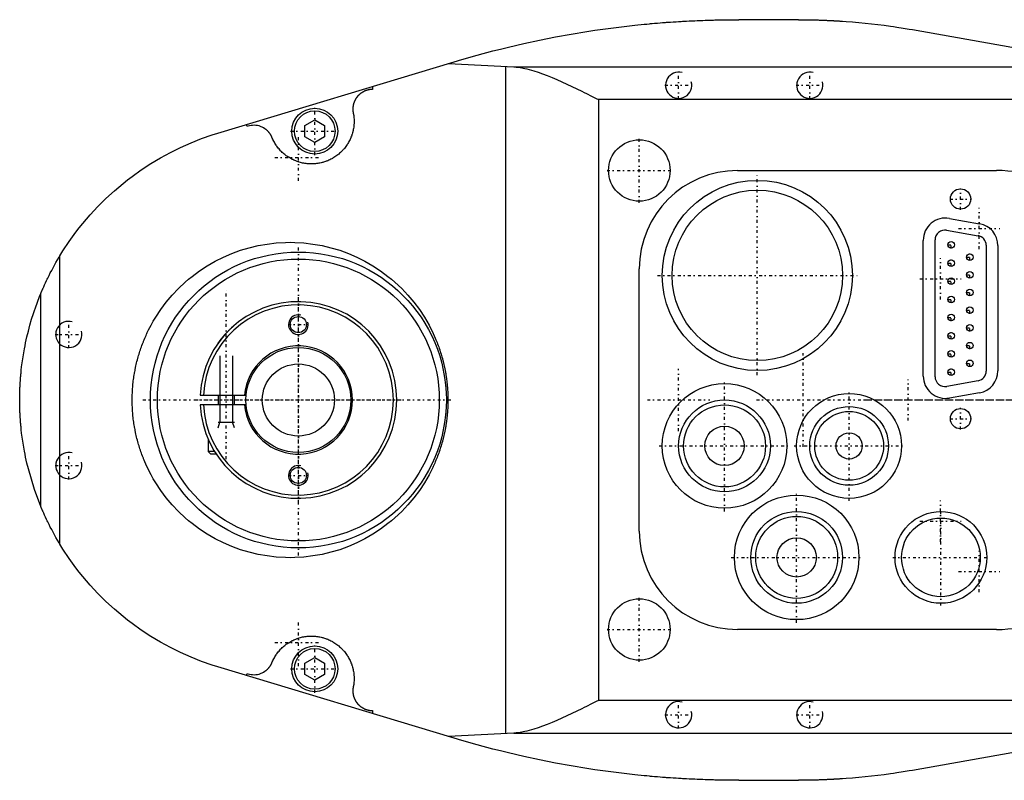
# Model space of a CAD drawing. Extents: x -392 to 171, y -72 to 70.
# Tile 1 of 4: x -392 to -242, y -58 to 58. Entities that reach past the tile are written whole.
import ezdxf

# ---------------------------------------------------------------- set-up
doc = ezdxf.new("R2010")
doc.units = 0
doc.linetypes.add('CENTER', pattern=[1.5, 0.45, -0.5, 0.05, -0.5])
for name, color, linetype in [('AM_0', 7, 'CONTINUOUS'), ('AM_10', 7, 'CONTINUOUS'), ('AM_7', 7, 'CENTER')]:
    doc.layers.add(name, color=color, linetype=linetype)

msp = doc.modelspace()

# ---------------------------------------------------------------- linework, layer by layer
at = {"layer": 'AM_0', "color": 7, "linetype": 'CONTINUOUS'}
for p, q in [((-273.73, 58), (-282.83, 58)), ((-256.35, 56.48), (-189.87, 44.73)), ((-362.3, 40.68), (-326.23, 51.58)), ((-327.09, 51.32), (-317.14, 50.81)), ((-318.36, -50.87), (-318.36, 50.87)), ((-317.14, 50.81), (-224.27, 50.81)), ((-338.69, 47.82), (-338.69, 47.36)), ((-304.21, 45.81), (-304.21, -45.81)), ((-196.02, 45.81), (-304.21, 45.81)), ((-349, 41.87), (-347.5, 42.73)), ((-347.5, 42.73), (-346, 41.87)), ((-357.81, 41.71), (-357.91, 42.01)), ((-349, 40.13), (-349, 41.87)), ((-346, 41.87), (-346, 40.13)), ((-347.5, 39.27), (-349, 40.13)), ((-346, 40.13), (-347.5, 39.27)), ((-283, 35), (-243.53, 35)), ((-250.71, 27.7), (-246.11, 26.89)), ((-251.13, 25.89), (-246.33, 25.06)), ((-254.7, 3.65), (-254.7, 24.35)), ((-252.89, 3.55), (-252.89, 24.42)), ((-245.09, 23.59), (-245.09, 4.41)), ((-243.3, 23.54), (-243.3, 4.46)), ((-386.36, -22), (-386.36, 22)), ((-298, -20), (-298, 20)), ((-389.28, -16.22), (-389.28, 16.22)), ((-246.32, 2.94), (-251.12, 2.07)), ((-364.98, 0.75), (-357.96, 0.75)), ((-362.25, 0.75), (-362.25, -0.75)), ((-359.75, -0.75), (-359.75, 0.75)), ((-246.11, 1.11), (-250.71, 0.3)), ((-357.96, -0.75), (-364.98, -0.75)), ((-363.75, -5.99), (-363.75, -7.85)), ((-363.75, -7.85), (-363.35, -8.25)), ((-362.78, -7.85), (-363.75, -7.85)), ((-362.53, -8.25), (-363.35, -8.25)), ((-243.53, -35), (-283, -35)), ((-349, -40.13), (-347.5, -39.27)), ((-349, -41.87), (-349, -40.13)), ((-347.5, -39.27), (-346, -40.13)), ((-346, -40.13), (-346, -41.87)), ((-326.23, -51.58), (-362.3, -40.68)), ((-357.91, -42.01), (-357.81, -41.71)), ((-347.5, -42.73), (-349, -41.87)), ((-346, -41.87), (-347.5, -42.73)), ((-189.87, -44.73), (-256.35, -56.48)), ((-196.02, -45.81), (-304.21, -45.81)), ((-338.69, -47.36), (-338.69, -47.82)), ((-317.14, -50.81), (-327.09, -51.32)), ((-317.14, -50.81), (-224.27, -50.81)), ((-282.83, -58), (-273.73, -58))]:
    msp.add_line(p, q, dxfattribs=at)
for points in [[(-326.23, 51.58, 0), (-325.06, 51.93, 0), (-322.71, 52.6, 0), (-320.34, 53.23, 0), (-319.16, 53.53, 0), (-317.97, 53.83, 0), (-315.59, 54.38, 0), (-313.2, 54.89, 0), (-310.8, 55.37, 0), (-308.39, 55.81, 0), (-305.98, 56.2, 0), (-304.77, 56.39, 0), (-303.56, 56.56, 0), (-301.13, 56.88, 0), (-298.7, 57.16, 0), (-297.28, 57.3, 0), (-296.87, 57.34, 0), (-296.47, 57.38, 0), (-296.27, 57.4, 0), (-296.06, 57.42, 0), (-295.66, 57.45, 0), (-295.25, 57.48, 0), (-294.84, 57.52, 0), (-294.44, 57.55, 0), (-294.03, 57.58, 0), (-293.83, 57.6, 0), (-293.62, 57.61, 0), (-293.22, 57.64, 0), (-292.81, 57.67, 0), (-292.4, 57.69, 0), (-292, 57.72, 0), (-291.59, 57.74, 0), (-291.39, 57.76, 0), (-291.18, 57.77, 0), (-290.78, 57.79, 0), (-290.37, 57.81, 0), (-290.17, 57.82, 0), (-289.96, 57.83, 0), (-289.55, 57.85, 0), (-289.15, 57.87, 0), (-288.94, 57.88, 0), (-288.74, 57.88, 0), (-288.33, 57.9, 0), (-287.93, 57.91, 0), (-287.52, 57.93, 0), (-287.11, 57.94, 0), (-286.7, 57.95, 0), (-286.5, 57.96, 0), (-286.3, 57.96, 0), (-285.89, 57.97, 0), (-285.48, 57.98, 0), (-285.07, 57.98, 0), (-284.66, 57.99, 0), (-284.26, 57.99, 0), (-284.05, 58, 0), (-283.85, 58, 0), (-283.44, 58, 0), (-283.03, 58, 0), (-282.83, 58, 0)], [(-273.73, 58, 0), (-273.65, 58, 0), (-273.49, 58, 0), (-273.33, 58, 0), (-273.24, 58, 0), (-273.16, 58, 0), (-273, 58, 0), (-272.84, 58, 0), (-272.68, 57.99, 0), (-272.52, 57.99, 0), (-272.36, 57.99, 0), (-272.27, 57.99, 0), (-272.19, 57.99, 0), (-272.03, 57.99, 0), (-271.87, 57.98, 0), (-271.71, 57.98, 0), (-271.55, 57.98, 0), (-271.38, 57.97, 0), (-271.3, 57.97, 0), (-271.22, 57.97, 0), (-271.06, 57.96, 0), (-270.9, 57.96, 0), (-270.82, 57.96, 0), (-270.74, 57.96, 0), (-270.58, 57.95, 0), (-270.41, 57.94, 0), (-270.33, 57.94, 0), (-270.25, 57.94, 0), (-270.09, 57.93, 0), (-269.93, 57.93, 0), (-269.77, 57.92, 0), (-269.61, 57.91, 0), (-269.44, 57.91, 0), (-269.36, 57.9, 0), (-269.28, 57.9, 0), (-269.12, 57.89, 0), (-268.96, 57.89, 0), (-268.8, 57.88, 0), (-268.64, 57.87, 0), (-268.48, 57.86, 0), (-268.39, 57.86, 0), (-268.31, 57.85, 0), (-268.15, 57.84, 0), (-267.99, 57.83, 0), (-267.83, 57.83, 0), (-267.67, 57.82, 0), (-267.51, 57.81, 0), (-267.43, 57.8, 0), (-267.35, 57.8, 0), (-267.18, 57.79, 0), (-267.02, 57.77, 0), (-266.46, 57.73, 0), (-265.49, 57.66, 0), (-265.01, 57.62, 0), (-264.52, 57.57, 0), (-263.56, 57.48, 0), (-262.59, 57.38, 0), (-261.63, 57.26, 0), (-260.67, 57.14, 0), (-259.7, 57.01, 0), (-259.22, 56.94, 0), (-258.74, 56.87, 0), (-257.78, 56.72, 0), (-256.83, 56.56, 0), (-256.35, 56.48, 0)], [(-317.14, 50.81, 0), (-317.09, 50.8, 0), (-316.98, 50.8, 0), (-316.87, 50.79, 0), (-316.82, 50.79, 0), (-316.76, 50.78, 0), (-316.65, 50.77, 0), (-316.55, 50.76, 0), (-316.16, 50.7, 0), (-315.48, 50.57, 0), (-315.13, 50.49, 0), (-314.79, 50.41, 0), (-314.1, 50.21, 0), (-313.42, 49.99, 0), (-312.74, 49.74, 0), (-312.03, 49.47, 0), (-311.31, 49.18, 0), (-310.94, 49.02, 0), (-310.57, 48.86, 0), (-309.83, 48.53, 0), (-309.07, 48.18, 0), (-308.31, 47.83, 0), (-307.55, 47.46, 0), (-306.79, 47.09, 0), (-306.41, 46.91, 0), (-306.04, 46.72, 0), (-305.3, 46.35, 0), (-304.57, 45.99, 0), (-304.21, 45.81, 0)], [(-338.69, 47.36, 0), (-338.71, 47.36, 0), (-338.76, 47.36, 0), (-338.82, 47.36, 0), (-338.84, 47.36, 0), (-338.87, 47.35, 0), (-338.92, 47.35, 0), (-338.97, 47.35, 0), (-339.02, 47.34, 0), (-339.07, 47.34, 0), (-339.12, 47.33, 0), (-339.14, 47.33, 0), (-339.17, 47.32, 0), (-339.22, 47.31, 0), (-339.27, 47.3, 0), (-339.31, 47.29, 0), (-339.36, 47.28, 0), (-339.41, 47.27, 0), (-339.44, 47.27, 0), (-339.46, 47.26, 0), (-339.51, 47.25, 0), (-339.56, 47.23, 0), (-339.58, 47.22, 0), (-339.61, 47.22, 0), (-339.66, 47.2, 0), (-339.7, 47.18, 0), (-339.73, 47.17, 0), (-339.75, 47.17, 0), (-339.8, 47.15, 0), (-339.84, 47.13, 0), (-339.89, 47.11, 0), (-339.94, 47.09, 0), (-339.98, 47.07, 0), (-340, 47.06, 0), (-340.03, 47.04, 0), (-340.07, 47.02, 0), (-340.12, 47, 0), (-340.16, 46.97, 0), (-340.2, 46.95, 0), (-340.25, 46.92, 0), (-340.27, 46.91, 0), (-340.29, 46.9, 0), (-340.33, 46.87, 0), (-340.38, 46.84, 0), (-340.42, 46.81, 0), (-340.46, 46.78, 0), (-340.5, 46.75, 0), (-340.52, 46.74, 0), (-340.54, 46.72, 0), (-340.58, 46.69, 0), (-340.62, 46.66, 0), (-340.65, 46.63, 0), (-340.69, 46.59, 0), (-340.73, 46.56, 0), (-340.75, 46.54, 0), (-340.77, 46.52, 0), (-340.8, 46.49, 0), (-340.84, 46.45, 0), (-340.87, 46.42, 0), (-340.91, 46.38, 0), (-340.94, 46.34, 0), (-340.96, 46.32, 0), (-340.97, 46.3, 0), (-341.01, 46.27, 0), (-341.04, 46.23, 0), (-341.05, 46.21, 0), (-341.07, 46.19, 0), (-341.1, 46.15, 0), (-341.13, 46.11, 0), (-341.14, 46.08, 0), (-341.16, 46.06, 0), (-341.19, 46.02, 0), (-341.21, 45.98, 0), (-341.24, 45.94, 0), (-341.27, 45.89, 0), (-341.29, 45.85, 0), (-341.31, 45.83, 0), (-341.32, 45.81, 0), (-341.34, 45.76, 0), (-341.36, 45.72, 0), (-341.39, 45.67, 0), (-341.41, 45.63, 0), (-341.43, 45.58, 0), (-341.44, 45.56, 0), (-341.45, 45.53, 0), (-341.47, 45.49, 0), (-341.49, 45.44, 0), (-341.51, 45.39, 0), (-341.52, 45.35, 0), (-341.54, 45.3, 0), (-341.55, 45.27, 0), (-341.55, 45.25, 0), (-341.57, 45.2, 0), (-341.58, 45.15, 0), (-341.6, 45.1, 0), (-341.61, 45.06, 0), (-341.62, 45.01, 0), (-341.62, 44.98, 0), (-341.63, 44.96, 0), (-341.64, 44.91, 0), (-341.65, 44.86, 0), (-341.66, 44.81, 0), (-341.66, 44.76, 0), (-341.67, 44.71, 0), (-341.67, 44.68, 0), (-341.67, 44.66, 0), (-341.68, 44.61, 0), (-341.68, 44.56, 0), (-341.68, 44.53, 0), (-341.69, 44.51, 0), (-341.69, 44.46, 0), (-341.69, 44.41, 0), (-341.69, 44.38, 0), (-341.69, 44.36, 0), (-341.69, 44.31, 0), (-341.69, 44.26, 0), (-341.68, 44.2, 0), (-341.68, 44.15, 0), (-341.68, 44.1, 0), (-341.68, 44.08, 0), (-341.67, 44.05, 0), (-341.67, 44, 0), (-341.66, 43.95, 0), (-341.65, 43.9, 0), (-341.65, 43.85, 0), (-341.64, 43.8, 0), (-341.63, 43.78, 0), (-341.63, 43.75, 0), (-341.62, 43.71, 0), (-341.61, 43.66, 0), (-341.6, 43.63, 0)], [(-341.6, 43.63, 0), (-341.58, 43.54, 0), (-341.56, 43.37, 0), (-341.54, 43.19, 0), (-341.53, 43.1, 0), (-341.52, 43.02, 0), (-341.51, 42.84, 0), (-341.5, 42.66, 0), (-341.5, 42.48, 0), (-341.5, 42.31, 0), (-341.51, 42.13, 0), (-341.52, 42.04, 0), (-341.52, 41.95, 0), (-341.54, 41.77, 0), (-341.56, 41.6, 0), (-341.59, 41.42, 0), (-341.62, 41.25, 0), (-341.66, 41.07, 0), (-341.68, 40.99, 0), (-341.7, 40.9, 0), (-341.75, 40.73, 0), (-341.8, 40.56, 0), (-341.82, 40.47, 0), (-341.85, 40.39, 0), (-341.91, 40.22, 0), (-341.98, 40.06, 0), (-342.01, 39.97, 0), (-342.05, 39.89, 0), (-342.12, 39.73, 0), (-342.2, 39.57, 0), (-342.28, 39.41, 0), (-342.37, 39.26, 0), (-342.46, 39.11, 0), (-342.5, 39.03, 0), (-342.55, 38.96, 0), (-342.65, 38.81, 0), (-342.75, 38.66, 0), (-342.86, 38.52, 0), (-342.97, 38.38, 0), (-343.08, 38.25, 0), (-343.14, 38.18, 0), (-343.2, 38.11, 0), (-343.32, 37.98, 0), (-343.45, 37.86, 0), (-343.58, 37.74, 0), (-343.71, 37.62, 0), (-343.85, 37.5, 0), (-343.91, 37.44, 0), (-343.98, 37.39, 0), (-344.12, 37.28, 0), (-344.27, 37.18, 0), (-344.42, 37.08, 0), (-344.57, 36.98, 0), (-344.72, 36.89, 0), (-344.79, 36.85, 0), (-344.87, 36.8, 0), (-345.03, 36.72, 0), (-345.19, 36.64, 0), (-345.35, 36.57, 0), (-345.51, 36.49, 0), (-345.68, 36.43, 0), (-345.76, 36.4, 0), (-345.84, 36.37, 0), (-346.01, 36.31, 0), (-346.18, 36.26, 0), (-346.27, 36.23, 0), (-346.35, 36.21, 0), (-346.53, 36.17, 0), (-346.7, 36.13, 0), (-346.79, 36.11, 0), (-346.87, 36.1, 0), (-347.05, 36.07, 0), (-347.23, 36.05, 0), (-347.4, 36.03, 0), (-347.58, 36.01, 0), (-347.76, 36, 0), (-347.85, 36, 0), (-347.93, 36, 0), (-348.11, 36, 0), (-348.29, 36.01, 0), (-348.47, 36.02, 0), (-348.64, 36.03, 0), (-348.82, 36.05, 0), (-348.91, 36.06, 0), (-349, 36.08, 0), (-349.17, 36.11, 0), (-349.35, 36.14, 0), (-349.52, 36.18, 0), (-349.69, 36.22, 0), (-349.86, 36.27, 0), (-349.95, 36.3, 0), (-350.03, 36.33, 0), (-350.2, 36.38, 0), (-350.37, 36.45, 0), (-350.53, 36.51, 0), (-350.69, 36.58, 0), (-350.85, 36.66, 0), (-350.93, 36.7, 0), (-351.01, 36.74, 0), (-351.17, 36.83, 0), (-351.32, 36.91, 0), (-351.47, 37.01, 0), (-351.62, 37.1, 0), (-351.77, 37.2, 0), (-351.84, 37.26, 0), (-351.91, 37.31, 0), (-352.05, 37.42, 0), (-352.19, 37.53, 0), (-352.26, 37.59, 0), (-352.33, 37.65, 0), (-352.46, 37.77, 0), (-352.58, 37.89, 0), (-352.65, 37.95, 0), (-352.71, 38.02, 0), (-352.83, 38.15, 0), (-352.95, 38.28, 0), (-353.06, 38.42, 0), (-353.17, 38.56, 0), (-353.27, 38.7, 0), (-353.33, 38.77, 0), (-353.38, 38.85, 0), (-353.47, 39, 0), (-353.57, 39.15, 0), (-353.66, 39.3, 0), (-353.74, 39.46, 0), (-353.82, 39.61, 0), (-353.86, 39.69, 0), (-353.9, 39.77, 0), (-353.97, 39.94, 0), (-354.04, 40.1, 0), (-354.07, 40.18, 0)], [(-386.36, 22, 0), (-385.91, 22.73, 0), (-384.95, 24.18, 0), (-383.94, 25.58, 0), (-383.41, 26.27, 0), (-382.87, 26.94, 0), (-381.75, 28.26, 0), (-380.57, 29.53, 0), (-379.34, 30.75, 0), (-378.06, 31.92, 0), (-376.74, 33.03, 0), (-376.06, 33.57, 0), (-375.37, 34.09, 0), (-373.96, 35.1, 0), (-372.51, 36.05, 0), (-371.03, 36.93, 0), (-369.51, 37.76, 0), (-367.95, 38.52, 0), (-367.16, 38.88, 0), (-366.37, 39.22, 0), (-364.76, 39.86, 0), (-363.12, 40.42, 0), (-362.3, 40.68, 0)], [(-354.07, 40.18, 0), (-354.08, 40.2, 0), (-354.1, 40.24, 0), (-354.12, 40.28, 0), (-354.13, 40.29, 0), (-354.14, 40.31, 0), (-354.16, 40.35, 0), (-354.18, 40.38, 0), (-354.2, 40.42, 0), (-354.22, 40.45, 0), (-354.24, 40.49, 0), (-354.25, 40.51, 0), (-354.26, 40.52, 0), (-354.29, 40.56, 0), (-354.31, 40.59, 0), (-354.33, 40.62, 0), (-354.36, 40.66, 0), (-354.38, 40.69, 0), (-354.39, 40.71, 0), (-354.41, 40.72, 0), (-354.43, 40.76, 0), (-354.46, 40.79, 0), (-354.47, 40.8, 0), (-354.48, 40.82, 0), (-354.51, 40.85, 0), (-354.54, 40.88, 0), (-354.55, 40.9, 0), (-354.56, 40.91, 0), (-354.59, 40.94, 0), (-354.62, 40.97, 0), (-354.65, 41, 0), (-354.68, 41.03, 0), (-354.71, 41.06, 0), (-354.72, 41.07, 0), (-354.74, 41.09, 0), (-354.77, 41.11, 0), (-354.8, 41.14, 0), (-354.83, 41.17, 0), (-354.86, 41.19, 0), (-354.89, 41.22, 0), (-354.91, 41.23, 0), (-354.92, 41.25, 0), (-354.95, 41.27, 0), (-354.99, 41.3, 0), (-355.1, 41.38, 0), (-355.31, 41.51, 0), (-355.53, 41.62, 0), (-355.65, 41.67, 0), (-355.76, 41.71, 0), (-355.99, 41.79, 0), (-356.23, 41.84, 0), (-356.48, 41.87, 0), (-356.72, 41.89, 0), (-356.97, 41.88, 0), (-357.09, 41.87, 0), (-357.21, 41.86, 0), (-357.45, 41.81, 0), (-357.69, 41.75, 0), (-357.81, 41.71, 0)], [(-375.34, 0, 0), (-375.34, 0.12, 0), (-375.34, 0.35, 0), (-375.34, 0.58, 0), (-375.33, 0.7, 0), (-375.33, 0.82, 0), (-375.32, 1.05, 0), (-375.31, 1.28, 0), (-375.29, 1.51, 0), (-375.28, 1.75, 0), (-375.26, 1.98, 0), (-375.25, 2.1, 0), (-375.24, 2.21, 0), (-375.22, 2.44, 0), (-375.19, 2.68, 0), (-375.17, 2.91, 0), (-375.14, 3.14, 0), (-375.1, 3.37, 0), (-375.09, 3.49, 0), (-375.07, 3.6, 0), (-375.03, 3.83, 0), (-375, 4.06, 0), (-374.98, 4.18, 0), (-374.96, 4.29, 0), (-374.91, 4.52, 0), (-374.87, 4.75, 0), (-374.84, 4.86, 0), (-374.82, 4.98, 0), (-374.77, 5.2, 0), (-374.72, 5.43, 0), (-374.67, 5.66, 0), (-374.61, 5.89, 0), (-374.55, 6.11, 0), (-374.52, 6.22, 0), (-374.49, 6.34, 0), (-374.43, 6.56, 0), (-374.36, 6.78, 0), (-374.3, 7.01, 0), (-374.23, 7.23, 0), (-374.16, 7.45, 0), (-374.12, 7.56, 0), (-374.08, 7.67, 0), (-374.01, 7.89, 0), (-373.93, 8.11, 0), (-373.85, 8.33, 0), (-373.77, 8.55, 0), (-373.68, 8.77, 0), (-373.64, 8.88, 0), (-373.6, 8.99, 0), (-373.51, 9.2, 0), (-373.42, 9.42, 0), (-373.33, 9.63, 0), (-373.23, 9.84, 0), (-373.14, 10.06, 0), (-373.09, 10.16, 0), (-373.04, 10.27, 0), (-372.94, 10.48, 0), (-372.83, 10.69, 0), (-372.46, 11.41, 0), (-372.12, 12.02, 0), (-371.76, 12.62, 0), (-370.99, 13.79, 0), (-370.15, 14.91, 0), (-369.25, 15.99, 0), (-368.29, 17, 0), (-367.27, 17.96, 0), (-366.74, 18.42, 0), (-366.2, 18.86, 0), (-365.07, 19.7, 0), (-363.9, 20.47, 0), (-363.3, 20.82, 0), (-362.69, 21.17, 0), (-361.44, 21.79, 0), (-360.15, 22.35, 0), (-359.5, 22.6, 0), (-358.84, 22.83, 0), (-357.5, 23.23, 0), (-356.13, 23.55, 0), (-354.75, 23.79, 0), (-353.36, 23.95, 0), (-351.96, 24.04, 0), (-351.26, 24.05, 0), (-350.56, 24.04, 0), (-349.16, 23.95, 0), (-347.77, 23.79, 0), (-346.39, 23.55, 0), (-345.03, 23.23, 0), (-343.69, 22.83, 0), (-343.03, 22.6, 0), (-342.37, 22.35, 0), (-341.09, 21.79, 0), (-339.84, 21.17, 0), (-338.62, 20.47, 0), (-337.45, 19.7, 0), (-336.33, 18.86, 0), (-335.79, 18.42, 0), (-335.26, 17.96, 0), (-334.24, 17, 0), (-333.28, 15.99, 0), (-332.38, 14.91, 0), (-331.54, 13.79, 0), (-330.77, 12.62, 0), (-330.41, 12.02, 0), (-330.07, 11.41, 0), (-329.44, 10.16, 0), (-329.11, 9.42, 0), (-329.02, 9.2, 0), (-328.93, 8.99, 0), (-328.89, 8.88, 0), (-328.84, 8.77, 0), (-328.76, 8.55, 0), (-328.68, 8.33, 0), (-328.6, 8.11, 0), (-328.52, 7.89, 0), (-328.44, 7.67, 0), (-328.41, 7.56, 0), (-328.37, 7.45, 0), (-328.3, 7.23, 0), (-328.23, 7.01, 0), (-328.16, 6.78, 0), (-328.1, 6.56, 0), (-328.03, 6.34, 0), (-328, 6.22, 0), (-327.97, 6.11, 0), (-327.92, 5.89, 0), (-327.86, 5.66, 0), (-327.81, 5.43, 0), (-327.75, 5.2, 0), (-327.71, 4.98, 0), (-327.68, 4.86, 0), (-327.66, 4.75, 0), (-327.61, 4.52, 0), (-327.57, 4.29, 0), (-327.55, 4.18, 0), (-327.53, 4.06, 0), (-327.49, 3.83, 0), (-327.46, 3.6, 0), (-327.44, 3.49, 0), (-327.42, 3.37, 0), (-327.39, 3.14, 0), (-327.36, 2.91, 0), (-327.33, 2.68, 0), (-327.31, 2.44, 0), (-327.29, 2.21, 0), (-327.28, 2.1, 0), (-327.27, 1.98, 0), (-327.25, 1.75, 0), (-327.23, 1.51, 0), (-327.22, 1.28, 0), (-327.21, 1.05, 0), (-327.2, 0.82, 0), (-327.19, 0.7, 0), (-327.19, 0.58, 0), (-327.19, 0.35, 0), (-327.18, 0.12, 0), (-327.18, 0, 0), (-327.18, -0.12, 0), (-327.19, -0.35, 0), (-327.19, -0.58, 0), (-327.19, -0.7, 0), (-327.2, -0.82, 0), (-327.21, -1.05, 0), (-327.22, -1.28, 0), (-327.23, -1.51, 0), (-327.25, -1.75, 0), (-327.27, -1.98, 0), (-327.28, -2.1, 0), (-327.29, -2.21, 0), (-327.31, -2.44, 0), (-327.33, -2.68, 0), (-327.36, -2.91, 0), (-327.39, -3.14, 0), (-327.42, -3.37, 0), (-327.44, -3.49, 0), (-327.46, -3.6, 0), (-327.49, -3.83, 0), (-327.53, -4.06, 0), (-327.55, -4.18, 0), (-327.57, -4.29, 0), (-327.61, -4.52, 0), (-327.66, -4.75, 0), (-327.68, -4.86, 0), (-327.71, -4.98, 0), (-327.75, -5.2, 0), (-327.81, -5.43, 0), (-327.86, -5.66, 0), (-327.92, -5.89, 0), (-327.97, -6.11, 0), (-328, -6.22, 0), (-328.03, -6.34, 0), (-328.1, -6.56, 0), (-328.16, -6.78, 0), (-328.23, -7.01, 0), (-328.3, -7.23, 0), (-328.37, -7.45, 0), (-328.41, -7.56, 0), (-328.44, -7.67, 0), (-328.52, -7.89, 0), (-328.6, -8.11, 0), (-328.68, -8.33, 0), (-328.76, -8.55, 0), (-328.84, -8.77, 0), (-328.89, -8.88, 0), (-328.93, -8.99, 0), (-329.02, -9.2, 0), (-329.11, -9.42, 0), (-329.2, -9.63, 0), (-329.29, -9.84, 0), (-329.39, -10.06, 0), (-329.44, -10.16, 0), (-329.49, -10.27, 0), (-329.59, -10.48, 0), (-329.69, -10.69, 0), (-330.07, -11.41, 0), (-330.41, -12.02, 0), (-330.77, -12.62, 0), (-331.54, -13.79, 0), (-332.38, -14.91, 0), (-333.28, -15.99, 0), (-334.24, -17, 0), (-335.26, -17.96, 0), (-335.79, -18.42, 0), (-336.33, -18.86, 0), (-337.45, -19.7, 0), (-338.62, -20.47, 0), (-339.84, -21.17, 0), (-341.09, -21.79, 0), (-342.37, -22.35, 0), (-343.03, -22.6, 0), (-343.69, -22.83, 0), (-345.03, -23.23, 0), (-346.39, -23.55, 0), (-347.77, -23.79, 0), (-349.16, -23.95, 0), (-350.56, -24.04, 0), (-351.26, -24.05, 0), (-351.96, -24.04, 0), (-353.36, -23.95, 0), (-354.75, -23.79, 0), (-356.13, -23.55, 0), (-357.5, -23.23, 0), (-358.84, -22.83, 0), (-359.5, -22.6, 0), (-360.15, -22.35, 0), (-361.44, -21.79, 0), (-362.69, -21.17, 0), (-363.3, -20.82, 0), (-363.9, -20.47, 0), (-365.07, -19.7, 0), (-366.2, -18.86, 0), (-366.74, -18.42, 0), (-367.27, -17.96, 0), (-368.29, -17, 0), (-369.25, -15.99, 0), (-370.15, -14.91, 0), (-370.99, -13.79, 0), (-371.76, -12.62, 0), (-372.12, -12.02, 0), (-372.46, -11.41, 0), (-373.09, -10.16, 0), (-373.42, -9.42, 0), (-373.51, -9.2, 0), (-373.6, -8.99, 0), (-373.64, -8.88, 0), (-373.68, -8.77, 0), (-373.77, -8.55, 0), (-373.85, -8.33, 0), (-373.93, -8.11, 0), (-374.01, -7.89, 0), (-374.08, -7.67, 0), (-374.12, -7.56, 0), (-374.16, -7.45, 0), (-374.23, -7.23, 0), (-374.3, -7.01, 0), (-374.36, -6.78, 0), (-374.43, -6.56, 0), (-374.49, -6.34, 0), (-374.52, -6.22, 0), (-374.55, -6.11, 0), (-374.61, -5.89, 0), (-374.67, -5.66, 0), (-374.72, -5.43, 0), (-374.77, -5.2, 0), (-374.82, -4.98, 0), (-374.84, -4.86, 0), (-374.87, -4.75, 0), (-374.91, -4.52, 0), (-374.96, -4.29, 0), (-374.98, -4.18, 0), (-375, -4.06, 0), (-375.03, -3.83, 0), (-375.07, -3.6, 0), (-375.09, -3.49, 0), (-375.1, -3.37, 0), (-375.14, -3.14, 0), (-375.17, -2.91, 0), (-375.19, -2.68, 0), (-375.22, -2.44, 0), (-375.24, -2.21, 0), (-375.25, -2.1, 0), (-375.26, -1.98, 0), (-375.28, -1.75, 0), (-375.29, -1.51, 0), (-375.31, -1.28, 0), (-375.32, -1.05, 0), (-375.33, -0.82, 0), (-375.33, -0.7, 0), (-375.34, -0.58, 0), (-375.34, -0.35, 0), (-375.34, -0.12, 0), (-375.34, 0, 0)], [(-389.28, 16.22, 0), (-389.28, 16.23, 0), (-389.28, 16.24, 0), (-389.27, 16.25, 0), (-389.27, 16.26, 0), (-389.26, 16.26, 0), (-389.26, 16.28, 0), (-389.25, 16.3, 0), (-389.24, 16.31, 0), (-389.24, 16.33, 0), (-389.23, 16.35, 0), (-389.22, 16.37, 0), (-389.22, 16.38, 0), (-389.21, 16.4, 0), (-389.2, 16.43, 0), (-389.19, 16.45, 0), (-389.17, 16.48, 0), (-389.16, 16.51, 0), (-389.16, 16.52, 0), (-389.15, 16.54, 0), (-389.14, 16.57, 0), (-389.12, 16.6, 0), (-389.12, 16.62, 0), (-389.11, 16.64, 0), (-389.09, 16.67, 0), (-389.08, 16.71, 0), (-389.07, 16.73, 0), (-389.06, 16.75, 0), (-389.05, 16.78, 0), (-389.03, 16.82, 0), (-389.01, 16.86, 0), (-388.99, 16.9, 0), (-388.97, 16.95, 0), (-388.97, 16.97, 0), (-388.96, 16.99, 0), (-388.94, 17.03, 0), (-388.92, 17.08, 0), (-388.84, 17.24, 0), (-388.71, 17.55, 0), (-388.56, 17.88, 0), (-388.39, 18.23, 0), (-388.31, 18.41, 0), (-388.22, 18.6, 0), (-388.03, 18.98, 0), (-387.83, 19.37, 0), (-387.62, 19.77, 0), (-387.41, 20.17, 0), (-387.19, 20.57, 0), (-387.08, 20.77, 0), (-386.97, 20.97, 0), (-386.73, 21.38, 0), (-386.49, 21.79, 0), (-386.36, 22, 0)], [(-392.5, 0, 0), (-392.5, 0.08, 0), (-392.5, 0.23, 0), (-392.5, 0.39, 0), (-392.5, 0.46, 0), (-392.5, 0.54, 0), (-392.49, 0.69, 0), (-392.49, 0.85, 0), (-392.49, 1, 0), (-392.48, 1.16, 0), (-392.48, 1.31, 0), (-392.48, 1.39, 0), (-392.47, 1.46, 0), (-392.47, 1.62, 0), (-392.46, 1.77, 0), (-392.46, 1.93, 0), (-392.45, 2.08, 0), (-392.44, 2.23, 0), (-392.44, 2.31, 0), (-392.43, 2.39, 0), (-392.42, 2.54, 0), (-392.41, 2.7, 0), (-392.41, 2.77, 0), (-392.4, 2.85, 0), (-392.39, 3, 0), (-392.38, 3.16, 0), (-392.38, 3.23, 0), (-392.37, 3.31, 0), (-392.36, 3.46, 0), (-392.35, 3.62, 0), (-392.33, 3.77, 0), (-392.32, 3.92, 0), (-392.3, 4.08, 0), (-392.3, 4.15, 0), (-392.29, 4.23, 0), (-392.27, 4.38, 0), (-392.26, 4.54, 0), (-392.2, 5.07, 0), (-392.08, 5.99, 0), (-391.94, 6.91, 0), (-391.78, 7.82, 0), (-391.69, 8.27, 0), (-391.6, 8.72, 0), (-391.4, 9.63, 0), (-391.18, 10.52, 0), (-390.94, 11.42, 0), (-390.68, 12.31, 0), (-390.4, 13.19, 0), (-390.26, 13.63, 0), (-390.11, 14.06, 0), (-389.79, 14.93, 0), (-389.46, 15.8, 0), (-389.28, 16.22, 0)], [(-362.25, 8.66, 0), (-362.25, 8.66, 0), (-362.25, 8.66, 0), (-362.25, 8.66, 0), (-362.24, 8.67, 0), (-362.24, 8.67, 0), (-362.23, 8.68, 0), (-362.23, 8.69, 0), (-362.22, 8.7, 0), (-362.21, 8.72, 0), (-362.2, 8.73, 0), (-362.19, 8.74, 0), (-362.18, 8.75, 0), (-362.17, 8.77, 0), (-362.16, 8.79, 0), (-362.14, 8.81, 0), (-362.12, 8.83, 0), (-362.1, 8.86, 0), (-362.1, 8.87, 0), (-362.09, 8.88, 0), (-362.07, 8.91, 0), (-362.05, 8.94, 0), (-362.04, 8.95, 0), (-362.03, 8.96, 0), (-362.01, 8.99, 0), (-361.98, 9.02, 0), (-361.97, 9.03, 0), (-361.96, 9.05, 0), (-361.94, 9.08, 0), (-361.92, 9.11, 0), (-361.9, 9.14, 0), (-361.87, 9.17, 0), (-361.85, 9.2, 0), (-361.84, 9.21, 0), (-361.83, 9.23, 0), (-361.8, 9.26, 0), (-361.78, 9.29, 0), (-361.75, 9.32, 0), (-361.72, 9.36, 0), (-361.7, 9.39, 0), (-361.68, 9.41, 0), (-361.67, 9.42, 0), (-361.64, 9.46, 0), (-361.61, 9.49, 0), (-361.59, 9.53, 0), (-361.56, 9.56, 0), (-361.53, 9.6, 0), (-361.51, 9.61, 0), (-361.5, 9.63, 0), (-361.47, 9.67, 0), (-361.44, 9.7, 0), (-361.41, 9.74, 0), (-361.38, 9.77, 0), (-361.35, 9.8, 0), (-361.34, 9.82, 0), (-361.32, 9.84, 0), (-361.29, 9.87, 0), (-361.26, 9.91, 0), (-361.23, 9.94, 0), (-361.2, 9.98, 0), (-361.17, 10.01, 0), (-361.15, 10.03, 0), (-361.14, 10.05, 0), (-361.11, 10.08, 0), (-361.08, 10.11, 0), (-361.06, 10.13, 0), (-361.05, 10.15, 0), (-361.02, 10.18, 0), (-360.99, 10.21, 0), (-360.97, 10.23, 0), (-360.96, 10.24, 0), (-360.93, 10.27, 0), (-360.9, 10.31, 0), (-360.87, 10.34, 0), (-360.83, 10.37, 0), (-360.8, 10.41, 0), (-360.79, 10.42, 0), (-360.77, 10.44, 0), (-360.74, 10.47, 0), (-360.71, 10.51, 0), (-360.67, 10.54, 0), (-360.64, 10.57, 0), (-360.61, 10.6, 0), (-360.59, 10.62, 0), (-360.58, 10.64, 0), (-360.55, 10.67, 0), (-360.51, 10.7, 0), (-360.48, 10.73, 0), (-360.45, 10.76, 0), (-360.42, 10.79, 0), (-360.4, 10.81, 0), (-360.39, 10.82, 0), (-360.36, 10.85, 0), (-360.33, 10.88, 0), (-360.3, 10.91, 0), (-360.27, 10.94, 0), (-360.24, 10.96, 0), (-360.22, 10.98, 0), (-360.21, 10.99, 0), (-360.18, 11.02, 0), (-360.15, 11.04, 0), (-360.13, 11.07, 0), (-360.1, 11.09, 0), (-360.07, 11.11, 0), (-360.06, 11.13, 0), (-360.05, 11.14, 0), (-360.02, 11.16, 0), (-360, 11.18, 0), (-359.99, 11.19, 0), (-359.98, 11.2, 0), (-359.95, 11.22, 0), (-359.93, 11.24, 0), (-359.92, 11.25, 0), (-359.91, 11.26, 0), (-359.89, 11.28, 0), (-359.87, 11.29, 0), (-359.85, 11.31, 0), (-359.84, 11.32, 0), (-359.82, 11.34, 0), (-359.81, 11.34, 0), (-359.81, 11.35, 0), (-359.79, 11.36, 0), (-359.78, 11.37, 0), (-359.77, 11.38, 0), (-359.77, 11.39, 0), (-359.76, 11.39, 0), (-359.76, 11.39, 0), (-359.75, 11.39, 0), (-359.75, 11.4, 0), (-359.75, 11.4, 0), (-359.75, 11.4, 0)], [(-389.28, -16.22, 0), (-390.26, -13.63, 0), (-391.18, -10.52, 0), (-391.4, -9.63, 0), (-391.6, -8.72, 0), (-391.69, -8.27, 0), (-391.78, -7.82, 0), (-391.94, -6.91, 0), (-392.08, -5.99, 0), (-392.2, -5.07, 0), (-392.26, -4.54, 0), (-392.27, -4.38, 0), (-392.29, -4.23, 0), (-392.3, -4.15, 0), (-392.3, -4.08, 0), (-392.32, -3.92, 0), (-392.33, -3.77, 0), (-392.35, -3.62, 0), (-392.36, -3.46, 0), (-392.37, -3.31, 0), (-392.38, -3.23, 0), (-392.38, -3.16, 0), (-392.39, -3, 0), (-392.4, -2.85, 0), (-392.41, -2.77, 0), (-392.41, -2.7, 0), (-392.42, -2.54, 0), (-392.43, -2.39, 0), (-392.44, -2.31, 0), (-392.44, -2.23, 0), (-392.45, -2.08, 0), (-392.46, -1.93, 0), (-392.46, -1.77, 0), (-392.47, -1.62, 0), (-392.47, -1.46, 0), (-392.48, -1.39, 0), (-392.48, -1.31, 0), (-392.48, -1.16, 0), (-392.49, -1, 0), (-392.49, -0.85, 0), (-392.49, -0.69, 0), (-392.5, -0.54, 0), (-392.5, -0.46, 0), (-392.5, -0.39, 0), (-392.5, -0.23, 0), (-392.5, -0.08, 0), (-392.5, 0, 0)], [(-386.36, -22, 0), (-386.49, -21.79, 0), (-386.73, -21.38, 0), (-386.97, -20.97, 0), (-387.08, -20.77, 0), (-387.19, -20.57, 0), (-387.41, -20.17, 0), (-387.62, -19.77, 0), (-387.83, -19.37, 0), (-388.03, -18.98, 0), (-388.22, -18.6, 0), (-388.31, -18.41, 0), (-388.39, -18.23, 0), (-388.56, -17.88, 0), (-388.71, -17.55, 0), (-388.84, -17.24, 0), (-388.92, -17.08, 0), (-388.94, -17.03, 0), (-388.96, -16.99, 0), (-388.97, -16.97, 0), (-388.97, -16.95, 0), (-388.99, -16.9, 0), (-389.01, -16.86, 0), (-389.03, -16.82, 0), (-389.05, -16.78, 0), (-389.06, -16.75, 0), (-389.07, -16.73, 0), (-389.08, -16.71, 0), (-389.09, -16.67, 0), (-389.11, -16.64, 0), (-389.12, -16.62, 0), (-389.12, -16.6, 0), (-389.14, -16.57, 0), (-389.15, -16.54, 0), (-389.16, -16.52, 0), (-389.16, -16.51, 0), (-389.17, -16.48, 0), (-389.19, -16.45, 0), (-389.2, -16.43, 0), (-389.21, -16.4, 0), (-389.22, -16.38, 0), (-389.22, -16.37, 0), (-389.23, -16.35, 0), (-389.24, -16.33, 0), (-389.24, -16.31, 0), (-389.25, -16.3, 0), (-389.26, -16.28, 0), (-389.26, -16.26, 0), (-389.27, -16.26, 0), (-389.27, -16.25, 0), (-389.28, -16.24, 0), (-389.28, -16.23, 0), (-389.28, -16.22, 0)], [(-362.3, -40.68, 0), (-363.12, -40.42, 0), (-364.76, -39.86, 0), (-366.37, -39.22, 0), (-367.16, -38.88, 0), (-367.95, -38.52, 0), (-369.51, -37.76, 0), (-371.03, -36.93, 0), (-372.51, -36.05, 0), (-373.96, -35.1, 0), (-375.37, -34.09, 0), (-376.06, -33.57, 0), (-376.74, -33.03, 0), (-378.06, -31.92, 0), (-379.34, -30.75, 0), (-380.57, -29.53, 0), (-381.75, -28.26, 0), (-382.87, -26.94, 0), (-383.41, -26.27, 0), (-383.94, -25.58, 0), (-384.95, -24.18, 0), (-385.91, -22.73, 0), (-386.36, -22, 0)], [(-354.07, -40.18, 0), (-354.04, -40.1, 0), (-353.97, -39.94, 0), (-353.9, -39.77, 0), (-353.86, -39.69, 0), (-353.82, -39.61, 0), (-353.74, -39.46, 0), (-353.66, -39.3, 0), (-353.57, -39.15, 0), (-353.47, -39, 0), (-353.38, -38.85, 0), (-353.33, -38.77, 0), (-353.27, -38.7, 0), (-353.17, -38.56, 0), (-353.06, -38.42, 0), (-352.95, -38.28, 0), (-352.83, -38.15, 0), (-352.71, -38.02, 0), (-352.65, -37.95, 0), (-352.58, -37.89, 0), (-352.46, -37.77, 0), (-352.33, -37.65, 0), (-352.26, -37.59, 0), (-352.19, -37.53, 0), (-352.05, -37.42, 0), (-351.91, -37.31, 0), (-351.84, -37.26, 0), (-351.77, -37.2, 0), (-351.62, -37.1, 0), (-351.47, -37.01, 0), (-351.32, -36.91, 0), (-351.17, -36.83, 0), (-351.01, -36.74, 0), (-350.93, -36.7, 0), (-350.85, -36.66, 0), (-350.69, -36.58, 0), (-350.53, -36.51, 0), (-350.37, -36.45, 0), (-350.2, -36.38, 0), (-350.03, -36.33, 0), (-349.95, -36.3, 0), (-349.86, -36.27, 0), (-349.69, -36.22, 0), (-349.52, -36.18, 0), (-349.35, -36.14, 0), (-349.17, -36.11, 0), (-349, -36.08, 0), (-348.91, -36.06, 0), (-348.82, -36.05, 0), (-348.64, -36.03, 0), (-348.47, -36.02, 0), (-348.29, -36.01, 0), (-348.11, -36, 0), (-347.93, -36, 0), (-347.85, -36, 0), (-347.76, -36, 0), (-347.58, -36.01, 0), (-347.4, -36.03, 0), (-347.23, -36.05, 0), (-347.05, -36.07, 0), (-346.87, -36.1, 0), (-346.79, -36.11, 0), (-346.7, -36.13, 0), (-346.53, -36.17, 0), (-346.35, -36.21, 0), (-346.27, -36.23, 0), (-346.18, -36.26, 0), (-346.01, -36.31, 0), (-345.84, -36.37, 0), (-345.76, -36.4, 0), (-345.68, -36.43, 0), (-345.51, -36.49, 0), (-345.35, -36.57, 0), (-345.19, -36.64, 0), (-345.03, -36.72, 0), (-344.87, -36.8, 0), (-344.79, -36.85, 0), (-344.72, -36.89, 0), (-344.57, -36.98, 0), (-344.42, -37.08, 0), (-344.27, -37.18, 0), (-344.12, -37.28, 0), (-343.98, -37.39, 0), (-343.91, -37.44, 0), (-343.85, -37.5, 0), (-343.71, -37.62, 0), (-343.58, -37.74, 0), (-343.45, -37.86, 0), (-343.32, -37.98, 0), (-343.2, -38.11, 0), (-343.14, -38.18, 0), (-343.08, -38.25, 0), (-342.97, -38.38, 0), (-342.86, -38.52, 0), (-342.75, -38.66, 0), (-342.65, -38.81, 0), (-342.55, -38.96, 0), (-342.5, -39.03, 0), (-342.46, -39.11, 0), (-342.37, -39.26, 0), (-342.28, -39.41, 0), (-342.2, -39.57, 0), (-342.12, -39.73, 0), (-342.05, -39.89, 0), (-342.01, -39.97, 0), (-341.98, -40.06, 0), (-341.91, -40.22, 0), (-341.85, -40.39, 0), (-341.82, -40.47, 0), (-341.8, -40.56, 0), (-341.75, -40.73, 0), (-341.7, -40.9, 0), (-341.68, -40.99, 0), (-341.66, -41.07, 0), (-341.62, -41.25, 0), (-341.59, -41.42, 0), (-341.56, -41.6, 0), (-341.54, -41.77, 0), (-341.52, -41.95, 0), (-341.52, -42.04, 0), (-341.51, -42.13, 0), (-341.5, -42.31, 0), (-341.5, -42.48, 0), (-341.5, -42.66, 0), (-341.51, -42.84, 0), (-341.52, -43.02, 0), (-341.53, -43.1, 0), (-341.54, -43.19, 0), (-341.56, -43.37, 0), (-341.58, -43.54, 0), (-341.6, -43.63, 0)], [(-357.81, -41.71, 0), (-357.69, -41.75, 0), (-357.45, -41.81, 0), (-357.21, -41.86, 0), (-357.09, -41.87, 0), (-356.97, -41.88, 0), (-356.72, -41.89, 0), (-356.48, -41.87, 0), (-356.23, -41.84, 0), (-355.99, -41.79, 0), (-355.76, -41.71, 0), (-355.65, -41.67, 0), (-355.53, -41.62, 0), (-355.31, -41.51, 0), (-355.1, -41.38, 0), (-354.99, -41.3, 0), (-354.95, -41.27, 0), (-354.92, -41.25, 0), (-354.91, -41.23, 0), (-354.89, -41.22, 0), (-354.86, -41.19, 0), (-354.83, -41.17, 0), (-354.8, -41.14, 0), (-354.77, -41.11, 0), (-354.74, -41.09, 0), (-354.72, -41.07, 0), (-354.71, -41.06, 0), (-354.68, -41.03, 0), (-354.65, -41, 0), (-354.62, -40.97, 0), (-354.59, -40.94, 0), (-354.56, -40.91, 0), (-354.55, -40.9, 0), (-354.54, -40.88, 0), (-354.51, -40.85, 0), (-354.48, -40.82, 0), (-354.47, -40.8, 0), (-354.46, -40.79, 0), (-354.43, -40.76, 0), (-354.41, -40.72, 0), (-354.39, -40.71, 0), (-354.38, -40.69, 0), (-354.36, -40.66, 0), (-354.33, -40.62, 0), (-354.31, -40.59, 0), (-354.29, -40.56, 0), (-354.26, -40.52, 0), (-354.25, -40.51, 0), (-354.24, -40.49, 0), (-354.22, -40.45, 0), (-354.2, -40.42, 0), (-354.18, -40.38, 0), (-354.16, -40.35, 0), (-354.14, -40.31, 0), (-354.13, -40.29, 0), (-354.12, -40.28, 0), (-354.1, -40.24, 0), (-354.08, -40.2, 0), (-354.07, -40.18, 0)], [(-341.6, -43.63, 0), (-341.61, -43.66, 0), (-341.62, -43.71, 0), (-341.63, -43.75, 0), (-341.63, -43.78, 0), (-341.64, -43.8, 0), (-341.65, -43.85, 0), (-341.65, -43.9, 0), (-341.66, -43.95, 0), (-341.67, -44, 0), (-341.67, -44.05, 0), (-341.68, -44.08, 0), (-341.68, -44.1, 0), (-341.68, -44.15, 0), (-341.68, -44.2, 0), (-341.69, -44.26, 0), (-341.69, -44.31, 0), (-341.69, -44.36, 0), (-341.69, -44.38, 0), (-341.69, -44.41, 0), (-341.69, -44.46, 0), (-341.69, -44.51, 0), (-341.68, -44.53, 0), (-341.68, -44.56, 0), (-341.68, -44.61, 0), (-341.67, -44.66, 0), (-341.67, -44.68, 0), (-341.67, -44.71, 0), (-341.66, -44.76, 0), (-341.66, -44.81, 0), (-341.65, -44.86, 0), (-341.64, -44.91, 0), (-341.63, -44.96, 0), (-341.62, -44.98, 0), (-341.62, -45.01, 0), (-341.61, -45.06, 0), (-341.6, -45.1, 0), (-341.58, -45.15, 0), (-341.57, -45.2, 0), (-341.55, -45.25, 0), (-341.55, -45.27, 0), (-341.54, -45.3, 0), (-341.52, -45.35, 0), (-341.51, -45.39, 0), (-341.49, -45.44, 0), (-341.47, -45.49, 0), (-341.45, -45.53, 0), (-341.44, -45.56, 0), (-341.43, -45.58, 0), (-341.41, -45.63, 0), (-341.39, -45.67, 0), (-341.36, -45.72, 0), (-341.34, -45.76, 0), (-341.32, -45.81, 0), (-341.31, -45.83, 0), (-341.29, -45.85, 0), (-341.27, -45.89, 0), (-341.24, -45.94, 0), (-341.21, -45.98, 0), (-341.19, -46.02, 0), (-341.16, -46.06, 0), (-341.14, -46.08, 0), (-341.13, -46.11, 0), (-341.1, -46.15, 0), (-341.07, -46.19, 0), (-341.05, -46.21, 0), (-341.04, -46.23, 0), (-341.01, -46.27, 0), (-340.97, -46.3, 0), (-340.96, -46.32, 0), (-340.94, -46.34, 0), (-340.91, -46.38, 0), (-340.87, -46.42, 0), (-340.84, -46.45, 0), (-340.8, -46.49, 0), (-340.77, -46.52, 0), (-340.75, -46.54, 0), (-340.73, -46.56, 0), (-340.69, -46.59, 0), (-340.65, -46.63, 0), (-340.62, -46.66, 0), (-340.58, -46.69, 0), (-340.54, -46.72, 0), (-340.52, -46.74, 0), (-340.5, -46.75, 0), (-340.46, -46.78, 0), (-340.42, -46.81, 0), (-340.38, -46.84, 0), (-340.33, -46.87, 0), (-340.29, -46.9, 0), (-340.27, -46.91, 0), (-340.25, -46.92, 0), (-340.2, -46.95, 0), (-340.16, -46.97, 0), (-340.12, -47, 0), (-340.07, -47.02, 0), (-340.03, -47.04, 0), (-340, -47.06, 0), (-339.98, -47.07, 0), (-339.94, -47.09, 0), (-339.89, -47.11, 0), (-339.84, -47.13, 0), (-339.8, -47.15, 0), (-339.75, -47.17, 0), (-339.73, -47.17, 0), (-339.7, -47.18, 0), (-339.66, -47.2, 0), (-339.61, -47.22, 0), (-339.58, -47.22, 0), (-339.56, -47.23, 0), (-339.51, -47.25, 0), (-339.46, -47.26, 0), (-339.44, -47.27, 0), (-339.41, -47.27, 0), (-339.36, -47.28, 0), (-339.31, -47.29, 0), (-339.27, -47.3, 0), (-339.22, -47.31, 0), (-339.17, -47.32, 0), (-339.14, -47.33, 0), (-339.12, -47.33, 0), (-339.07, -47.34, 0), (-339.02, -47.34, 0), (-338.97, -47.35, 0), (-338.92, -47.35, 0), (-338.87, -47.35, 0), (-338.84, -47.36, 0), (-338.82, -47.36, 0), (-338.76, -47.36, 0), (-338.71, -47.36, 0), (-338.69, -47.36, 0)], [(-304.21, -45.81, 0), (-304.57, -45.99, 0), (-305.3, -46.35, 0), (-306.04, -46.72, 0), (-306.41, -46.91, 0), (-306.79, -47.09, 0), (-307.55, -47.46, 0), (-308.31, -47.83, 0), (-309.07, -48.18, 0), (-309.83, -48.53, 0), (-310.57, -48.86, 0), (-310.94, -49.02, 0), (-311.31, -49.18, 0), (-312.03, -49.47, 0), (-312.74, -49.74, 0), (-313.42, -49.99, 0), (-314.1, -50.21, 0), (-314.79, -50.41, 0), (-315.13, -50.49, 0), (-315.48, -50.57, 0), (-316.16, -50.7, 0), (-316.55, -50.76, 0), (-316.65, -50.77, 0), (-316.76, -50.78, 0), (-316.82, -50.79, 0), (-316.87, -50.79, 0), (-316.98, -50.8, 0), (-317.09, -50.8, 0), (-317.14, -50.81, 0)], [(-282.83, -58, 0), (-283.03, -58, 0), (-283.44, -58, 0), (-283.85, -58, 0), (-284.05, -58, 0), (-284.26, -57.99, 0), (-284.66, -57.99, 0), (-285.07, -57.98, 0), (-285.48, -57.98, 0), (-285.89, -57.97, 0), (-286.3, -57.96, 0), (-286.5, -57.96, 0), (-286.7, -57.95, 0), (-287.11, -57.94, 0), (-287.52, -57.93, 0), (-287.93, -57.91, 0), (-288.33, -57.9, 0), (-288.74, -57.88, 0), (-288.94, -57.88, 0), (-289.15, -57.87, 0), (-289.55, -57.85, 0), (-289.96, -57.83, 0), (-290.17, -57.82, 0), (-290.37, -57.81, 0), (-290.78, -57.79, 0), (-291.18, -57.77, 0), (-291.39, -57.76, 0), (-291.59, -57.74, 0), (-292, -57.72, 0), (-292.4, -57.69, 0), (-292.81, -57.67, 0), (-293.22, -57.64, 0), (-293.62, -57.61, 0), (-293.83, -57.6, 0), (-294.03, -57.58, 0), (-294.44, -57.55, 0), (-294.84, -57.52, 0), (-295.25, -57.48, 0), (-295.66, -57.45, 0), (-296.06, -57.42, 0), (-296.27, -57.4, 0), (-296.47, -57.38, 0), (-296.87, -57.34, 0), (-297.28, -57.3, 0), (-298.7, -57.16, 0), (-301.13, -56.88, 0), (-303.56, -56.56, 0), (-304.77, -56.39, 0), (-305.98, -56.2, 0), (-308.39, -55.81, 0), (-310.8, -55.37, 0), (-313.2, -54.89, 0), (-315.59, -54.38, 0), (-317.97, -53.83, 0), (-319.16, -53.53, 0), (-320.34, -53.23, 0), (-322.71, -52.6, 0), (-325.06, -51.93, 0), (-326.23, -51.58, 0)], [(-256.35, -56.48, 0), (-256.83, -56.56, 0), (-257.78, -56.72, 0), (-258.74, -56.87, 0), (-259.22, -56.94, 0), (-259.7, -57.01, 0), (-260.67, -57.14, 0), (-261.63, -57.26, 0), (-262.59, -57.38, 0), (-263.56, -57.48, 0), (-264.52, -57.57, 0), (-265.01, -57.62, 0), (-265.49, -57.66, 0), (-266.46, -57.73, 0), (-267.02, -57.77, 0), (-267.18, -57.79, 0), (-267.35, -57.8, 0), (-267.43, -57.8, 0), (-267.51, -57.81, 0), (-267.67, -57.82, 0), (-267.83, -57.83, 0), (-267.99, -57.83, 0), (-268.15, -57.84, 0), (-268.31, -57.85, 0), (-268.39, -57.86, 0), (-268.48, -57.86, 0), (-268.64, -57.87, 0), (-268.8, -57.88, 0), (-268.96, -57.89, 0), (-269.12, -57.89, 0), (-269.28, -57.9, 0), (-269.36, -57.9, 0), (-269.44, -57.91, 0), (-269.61, -57.91, 0), (-269.77, -57.92, 0), (-269.93, -57.93, 0), (-270.09, -57.93, 0), (-270.25, -57.94, 0), (-270.33, -57.94, 0), (-270.41, -57.94, 0), (-270.58, -57.95, 0), (-270.74, -57.96, 0), (-270.82, -57.96, 0), (-270.9, -57.96, 0), (-271.06, -57.96, 0), (-271.22, -57.97, 0), (-271.3, -57.97, 0), (-271.38, -57.97, 0), (-271.55, -57.98, 0), (-271.71, -57.98, 0), (-271.87, -57.98, 0), (-272.03, -57.99, 0), (-272.19, -57.99, 0), (-272.27, -57.99, 0), (-272.36, -57.99, 0), (-272.52, -57.99, 0), (-272.68, -57.99, 0), (-272.84, -58, 0), (-273, -58, 0), (-273.16, -58, 0), (-273.24, -58, 0), (-273.33, -58, 0), (-273.49, -58, 0), (-273.65, -58, 0), (-273.73, -58, 0)]]:
    msp.add_polyline3d(points, dxfattribs=at)
for centre, radius in [((-347.5, 41), 3.5), ((-347.5, 41), 3.1), ((-298, 35), 4.69), ((-280, 19), 14.5), ((-280, 19), 13), ((-249, 30.65), 1.55), ((-250.42, 23.65), 0.5), ((-350, 0), 22.57), ((-350, 0), 21.5), ((-250.42, 20.88), 0.5), ((-247.58, 21.79), 0.5), ((-247.58, 19.09), 0.5), ((-250.42, 18.11), 0.5), ((-247.58, 16.39), 0.5), ((-250.42, 15.34), 0.5), ((-247.58, 13.69), 0.5), ((-350, 11.5), 1.23), ((-250.42, 12.57), 0.5), ((-247.58, 10.99), 0.5), ((-250.42, 9.8), 0.5), ((-350, 0), 8), ((-250.42, 7.03), 0.5), ((-247.58, 8.29), 0.5), ((-247.58, 5.59), 0.5), ((-350, 0), 5.5), ((-250.42, 4.26), 0.5), ((-285, -7), 9.5), ((-285, -7), 7), ((-266, -7), 8), ((-285, -7), 6.25), ((-266, -7), 6), ((-249, -2.85), 1.55), ((-266, -7), 5.25), ((-285, -7), 3), ((-266, -7), 2), ((-350, -11.5), 1.23), ((-274, -24), 9.5), ((-274, -24), 7), ((-274, -24), 6.25), ((-252, -24), 7), ((-252, -24), 6), ((-274, -24), 3), ((-298, -35), 4.69), ((-347.5, -41), 3.5), ((-347.5, -41), 3.1)]:
    msp.add_circle(centre, radius, dxfattribs=at)
for centre, radius, start, end in [((-283, 20), 15, 90, 180), ((-243.53, 15), 20, 69.989, 90), ((-251.3, 24.35), 3.4, 80.0008, 180), ((-251.39, 24.42), 1.5, 80.1896, 180), ((-246.7, 23.54), 3.4, 0, 80.0008), ((-246.59, 23.59), 1.5, 0, 80.1896), ((-350, 0), 15, 182.866, 177.134), ((-350, 0), 14.5, 182.9649, 177.0351), ((-350, 0), 8.25, 185.2159, 174.7841), ((-251.3, 3.65), 3.4, 180, 279.9992), ((-251.39, 3.55), 1.5, 180, 280.2733), ((-246.59, 4.41), 1.5, 280.2733, 0), ((-246.7, 4.46), 3.4, 279.9992, 0), ((-283, -20), 15, 180, 270), ((-243.53, -15), 20, 270, 290.011)]:
    msp.add_arc(centre, radius, start, end, dxfattribs=at)
at = {"layer": 'AM_10', "color": 7, "linetype": 'CONTINUOUS'}
for p, q in [((-361.97, 6.75), (-361.97, -3.4)), ((-360.03, 6.75), (-360.03, -3.4)), ((-362.25, -4.25), (-361.97, -3.4)), ((-362.25, -3.4), (-359.75, -3.4)), ((-359.75, -4.25), (-360.03, -3.4))]:
    msp.add_line(p, q, dxfattribs=at)
for centre, radius in [((-292, 48), 2), ((-272, 48), 2), ((-350, 11.5), 1.5), ((-385, 10), 2), ((-385, -10), 2), ((-350, -11.5), 1.5), ((-292, -48), 2), ((-272, -48), 2)]:
    msp.add_arc(centre, radius, 75, 15, dxfattribs=at)
at = {"layer": 'AM_7', "color": 4, "linetype": 'CENTER'}
for p, q in [((-292, 45.9), (-292, 50.1)), ((-272, 45.9), (-272, 50.1)), ((-294.1, 48), (-289.9, 48)), ((-274.1, 48), (-269.9, 48)), ((-347.5, 37.33), (-347.5, 44.67)), ((-351.18, 41), (-343.82, 41)), ((-350, 33.43), (-350, 40.57)), ((-298, 30.08), (-298, 39.92)), ((-353.57, 37), (-346.43, 37)), ((-302.92, 35), (-293.08, 35)), ((-280, 3.77), (-280, 34.23)), ((-249, 29.02), (-249, 32.28)), ((-250.63, 30.65), (-247.37, 30.65)), ((-246.16, 23.01), (-246.16, 29.31)), ((-249.31, 26.16), (-243.01, 26.16)), ((-250.42, 23.12), (-250.42, 24.18)), ((-350, -23.7), (-350, 23.7)), ((-250.94, 23.65), (-249.9, 23.65)), ((-252.04, 15.35), (-252.04, 21.65)), ((-250.42, 20.36), (-250.42, 21.41)), ((-248.1, 21.79), (-247.06, 21.79)), ((-247.58, 21.27), (-247.58, 22.32)), ((-250.94, 20.88), (-249.9, 20.88)), ((-247.58, 18.57), (-247.58, 19.61)), ((-295.23, 19), (-264.77, 19)), ((-255.19, 18.5), (-248.89, 18.5)), ((-250.94, 18.11), (-249.9, 18.11)), ((-250.42, 17.59), (-250.42, 18.64)), ((-248.1, 19.09), (-247.06, 19.09)), ((-361, -9), (-361, 16.75)), ((-247.58, 15.87), (-247.58, 16.91)), ((-350, -15.75), (-350, 15.75)), ((-250.94, 15.34), (-249.9, 15.34)), ((-250.42, 14.81), (-250.42, 15.87)), ((-248.1, 16.39), (-247.06, 16.39)), ((-248.1, 13.69), (-247.06, 13.69)), ((-247.58, 13.16), (-247.58, 14.21)), ((-385, 7.9), (-385, 12.1)), ((-250.94, 12.57), (-249.9, 12.57)), ((-250.42, 12.04), (-250.42, 13.1)), ((-351.57, 11.5), (-348.43, 11.5)), ((-248.1, 10.99), (-247.06, 10.99)), ((-247.58, 10.46), (-247.58, 11.52)), ((-387.1, 10), (-382.9, 10)), ((-250.94, 9.8), (-249.9, 9.8)), ((-250.42, 9.28), (-250.42, 10.32)), ((-250.42, 6.51), (-250.42, 7.56)), ((-248.1, 8.29), (-247.06, 8.29)), ((-247.58, 7.77), (-247.58, 8.82)), ((-273, -7.14), (-273, 7.14)), ((-250.94, 7.03), (-249.9, 7.03)), ((-247.58, 5.07), (-247.58, 6.12)), ((-292, -4.77), (-292, 4.77)), ((-250.42, 3.74), (-250.42, 4.79)), ((-248.1, 5.59), (-247.06, 5.59)), ((-257, -3.15), (-257, 3.15)), ((-250.94, 4.26), (-249.9, 4.26)), ((-285, -16.98), (-285, 2.98)), ((-373.7, 0), (-326.3, 0)), ((-365.75, 0), (-334.25, 0)), ((-280.14, 0), (-173.8, 0)), ((-266, -15.4), (-266, 1.4)), ((-263.57, 0), (-176.43, 0)), ((-296.77, 0), (-287.23, 0)), ((-249, -4.48), (-249, -1.22)), ((-250.63, -2.85), (-247.37, -2.85)), ((-294.98, -7), (-275.02, -7)), ((-274.4, -7), (-257.6, -7)), ((-385, -12.1), (-385, -7.9)), ((-387.1, -10), (-382.9, -10)), ((-351.57, -11.5), (-348.43, -11.5)), ((-274, -33.98), (-274, -14.03)), ((-252.04, -21.65), (-252.04, -15.35)), ((-252, -31.35), (-252, -16.65)), ((-255.19, -18.5), (-248.89, -18.5)), ((-283.98, -24), (-264.02, -24)), ((-259.35, -24), (-244.65, -24)), ((-246.16, -29.31), (-246.16, -23.01)), ((-249.31, -26.16), (-243.01, -26.16)), ((-298, -39.92), (-298, -30.08)), ((-350, -40.57), (-350, -33.43)), ((-302.92, -35), (-293.08, -35)), ((-353.57, -37), (-346.43, -37)), ((-347.5, -44.67), (-347.5, -37.33)), ((-351.18, -41), (-343.82, -41)), ((-292, -50.1), (-292, -45.9)), ((-272, -50.1), (-272, -45.9)), ((-294.1, -48), (-289.9, -48)), ((-274.1, -48), (-269.9, -48))]:
    msp.add_line(p, q, dxfattribs=at)

doc.saveas('drawing.dxf')
